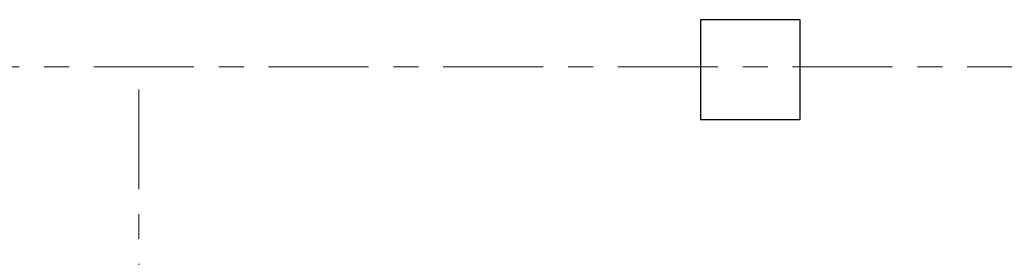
# Model space of a CAD drawing. Header units: metres. Extents: x -38 to 86, y -15 to 21.
# Tile 64 of 103: x 54.472 to 58.418, y 8.237 to 9.189. Entities that reach past the tile are written whole.
import ezdxf

# ---------------------------------------------------------------- set-up
doc = ezdxf.new("R2010")
doc.units = ezdxf.units.M
doc.linetypes.add('______11', pattern=[0.5, 0.4, -0.05, 0, -0.05])
doc.linetypes.add('______5', pattern=[1.1, 0.8, -0.1, 0.1, -0.1])
doc.layers.add('XR$2$Осевая линия (1)', color=7, linetype='______5', lineweight=13)
doc.layers.add('XR$3$Перекрытие (1)', color=7, linetype='Continuous', lineweight=35)

msp = doc.modelspace()

# ---------------------------------------------------------------- linework, layer by layer
at = {"layer": 'XR$2$Осевая линия (1)', "color": 253, "linetype": '______11', "lineweight": 13, "true_color": 0xa0a0a0, "transparency": 33554687}
for p, q in [((-2.63, 9), (62.6, 9)), ((54.95, -3.39), (54.95, 8.98))]:
    msp.add_line(p, q, dxfattribs=at)
at = {"layer": 'XR$3$Перекрытие (1)', "color": 7, "linetype": 'Continuous', "lineweight": 25, "transparency": 33554687}
for p, q in [((57.2005, 9.1893), (57.2005, 8.7893)), ((57.6005, 9.1893), (57.2005, 9.1893)), ((57.6005, 8.7893), (57.6005, 9.1893)), ((57.2005, 8.7893), (57.6005, 8.7893))]:
    msp.add_line(p, q, dxfattribs=at)

doc.saveas('drawing.dxf')
